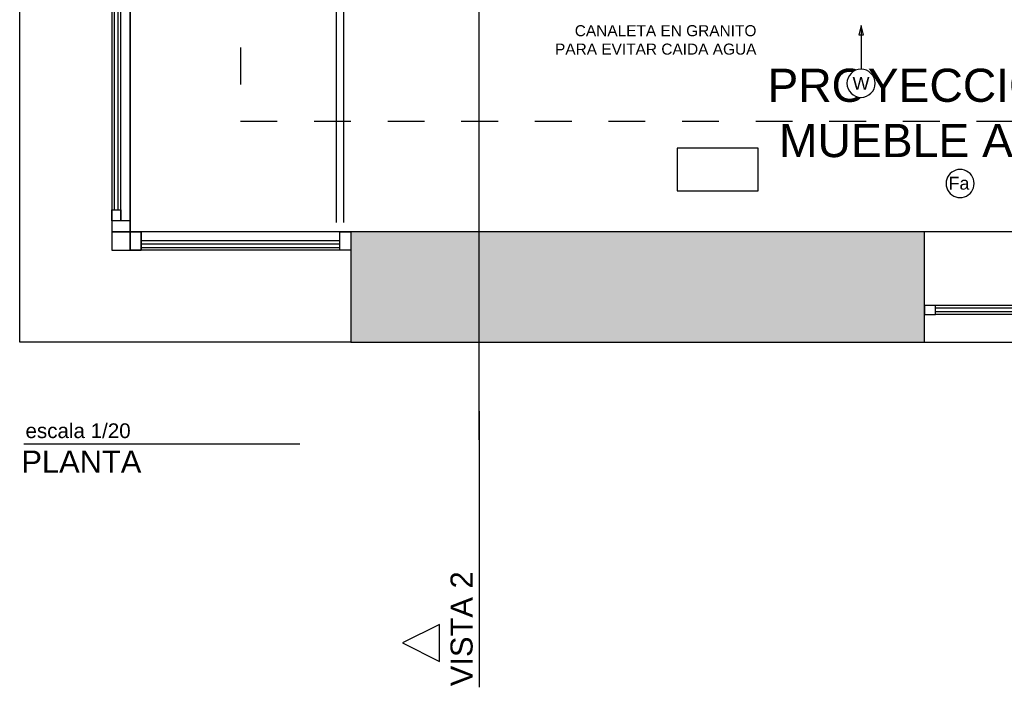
# Model space of a CAD drawing. Extents: x 1 to 126, y -14 to 17.
# Tile 112 of 132: x 90.1 to 92.78, y -3.33 to -1.52. Entities that reach past the tile are written whole.
import ezdxf
from ezdxf.enums import TextEntityAlignment as Align

# ---------------------------------------------------------------- set-up
doc = ezdxf.new("R2010")
doc.units = 0
doc.set_wipeout_variables(frame=1)
doc.linetypes.add('HIDDEN', pattern=[9.525, 6.35, -3.175])
doc.linetypes.add('HIDDEN2', pattern=[0.1875, 0.125, -0.0625])
for name, color, linetype in [('A HATCH MURO ALB', 252, 'Continuous'), ('A MURO', 1, 'Continuous'), ('A-ABER', 1, 'Continuous'), ('A-ALBA-1', 1, 'Continuous'), ('A-ANNO-SIMB @ 20', 2, 'Continuous'), ('A-ANNO-TEXT', 2, 'Continuous'), ('A-ANNO-TEXT @ 20', 2, 'Continuous'), ('A-ANOT-TTEC', 2, 'Continuous'), ('A-EQPM-MOVL', 8, 'Continuous'), ('TEXTOS', 2, 'Continuous'), ('TXT TERMINACIONES', 3, 'Continuous')]:
    doc.layers.add(name, color=color, linetype=linetype)
doc.layers.add('A-ALBA-4', color=2, linetype='Continuous', lineweight=25)
doc.styles.add('ARIAL', font='arial.ttf')
doc.styles.add('BIS-ANOT', font='swiss.ttf')
doc.styles.add('E5-100', font='micross.ttf')

# ---------------------------------------------------------------- blocks, each defined once
blk = doc.blocks.new('A04')
for p, q in [((0, -3.4, -10), (0, 0, -10)), ((0.05, 0, -10), (0.05, -3.4, -10)), ((0.025, -2.016, -10), (0.025, -0.03, -10)), ((0, -1.85, -10), (0, -3.4, -10)), ((0.025, -2.6907, -10), (0.025, -2.046, -10)), ((0.025, -3.37, -10), (0.025, -2.7075, -10)), ((-0.6, -3.4, -10), (0.05, -3.4, -10)), ((0, -3.4, -10), (0, -3.45, -10)), ((0, -3.45, -10), (0, -3.4, -10)), ((0.05, -3.4, -10), (0.05, -3.45, -10)), ((-0.6, -3.45, -10), (0, -3.45, -10)), ((-0.57, -3.425, -10), (-0.03, -3.425, -10))]:
    blk.add_line(p, q)
at = {"color": 8}
for p, q in [((0.0325, -0.692, -10), (0.0325, -0.06, -10)), ((0.0425, -0.692, -10), (0.0425, -0.06, -10)), ((0.0075, -1.354, -10), (0.0075, -0.722, -10)), ((0.0175, -1.354, -10), (0.0175, -0.722, -10)), ((0.0325, -2.016, -10), (0.0325, -1.384, -10)), ((0.0425, -2.016, -10), (0.0425, -1.384, -10)), ((0.0075, -2.678, -10), (0.0075, -2.046, -10)), ((0.0175, -2.678, -10), (0.0175, -2.046, -10)), ((0.0325, -3.34, -10), (0.0325, -2.708, -10)), ((0.0425, -3.34, -10), (0.0425, -2.708, -10)), ((-0.03, -3.4325, -10), (-0.57, -3.4325, -10)), ((-0.03, -3.4425, -10), (-0.57, -3.4425, -10))]:
    blk.add_line(p, q, dxfattribs=at)
at = {"elevation": -10}
blk.add_lwpolyline([(0, -3.4), (0, -3.4), (0, 0)], dxfattribs=at)
for points in [[(0.05, 0), (0.05, -0.03), (0, -0.03), (0, 0)], [(0.05, -0.03), (0.05, 0), (0, 0), (0, -0.03)], [(0.05, -0.03), (0.05, -0.06), (0.025, -0.06), (0.025, -0.03)], [(0.025, -0.692), (0.025, -0.722), (0, -0.722), (0, -0.692)], [(0.05, -0.692), (0.05, -0.722), (0.025, -0.722), (0.025, -0.692)], [(0.05, -0.722), (0.05, -0.692), (0.025, -0.692), (0.025, -0.722)], [(0.025, -1.384), (0.025, -1.354), (0, -1.354), (0, -1.384)], [(0.05, -1.384), (0.05, -1.354), (0.025, -1.354), (0.025, -1.384)], [(0.025, -2.016), (0.025, -2.046), (0, -2.046), (0, -2.016)], [(0.05, -2.046), (0.05, -2.016), (0.025, -2.016), (0.025, -2.046)], [(0.025, -2.708), (0.025, -2.678), (0, -2.678), (0, -2.708)], [(0.05, -2.708), (0.05, -2.678), (0.025, -2.678), (0.025, -2.708)], [(0.05, -3.37), (0.05, -3.34), (0.025, -3.34), (0.025, -3.37)], [(0.05, -3.37), (0.05, -3.4), (0, -3.4), (0, -3.37)], [(-0.6, -3.45), (-0.57, -3.45), (-0.57, -3.4), (-0.6, -3.4)], [(-0.03, -3.4), (0, -3.4), (0, -3.45), (-0.03, -3.45)], [(-0.03, -3.45), (0, -3.45), (0, -3.4), (-0.03, -3.4)], [(0, -3.4), (0.05, -3.4), (0.05, -3.45), (0, -3.45)]]:
    blk.add_lwpolyline(points, close=True, dxfattribs=at)
blk = doc.blocks.new('A18 p')
at = {"linetype": 'ByBlock'}
for p, q in [((0.03, 0.025), (1.27, 0.025)), ((0.03, 0), (1.27, 0))]:
    blk.add_line(p, q, dxfattribs=at)
at = {"color": 8, "linetype": 'ByBlock'}
for p, q in [((0.03, 0.0175), (1.27, 0.0175)), ((0.03, 0.0075), (1.27, 0.0075))]:
    blk.add_line(p, q, dxfattribs=at)
at = {"linetype": 'HIDDEN'}
for points in [[(0.03, 0), (0, 0), (0, 0.025), (0.03, 0.025)], [(1.3, 0), (1.27, 0), (1.27, 0.025), (1.3, 0.025)]]:
    blk.add_lwpolyline(points, close=True, dxfattribs=at)
blk = doc.blocks.new('A-ANNO-NOM-2')
blk.add_wipeout([(0, -0.00191), (0.0003, -0.00189), (0.00059, -0.00182), (0.00087, -0.0017), (0.00112, -0.00155), (0.00135, -0.00135), (0.00155, -0.00112), (0.0017, -0.00087), (0.00182, -0.00059), (0.00189, -0.0003), (0.00191, 0), (0.00189, 0.0003), (0.00182, 0.00059), (0.0017, 0.00087), (0.00155, 0.00112), (0.00135, 0.00135), (0.00112, 0.00155), (0.00087, 0.0017), (0.00059, 0.00182), (0.0003, 0.00189), (0, 0.00191), (-0.0003, 0.00189), (-0.00059, 0.00182), (-0.00087, 0.0017), (-0.00112, 0.00155), (-0.00135, 0.00135), (-0.00155, 0.00112), (-0.0017, 0.00087), (-0.00182, 0.00059), (-0.00189, 0.0003), (-0.00191, 0), (-0.00189, -0.0003), (-0.00182, -0.00059), (-0.0017, -0.00087), (-0.00155, -0.00112), (-0.00135, -0.00135), (-0.00112, -0.00155), (-0.00087, -0.0017), (-0.00059, -0.00182), (-0.0003, -0.00189)])
blk.add_lwpolyline([(0, -0.00191), (0.0003, -0.00189), (0.00059, -0.00182), (0.00087, -0.0017), (0.00112, -0.00155), (0.00135, -0.00135), (0.00155, -0.00112), (0.0017, -0.00087), (0.00182, -0.00059), (0.00189, -0.0003), (0.00191, 0), (0.00189, 0.0003), (0.00182, 0.00059), (0.0017, 0.00087), (0.00155, 0.00112), (0.00135, 0.00135), (0.00112, 0.00155), (0.00087, 0.0017), (0.00059, 0.00182), (0.0003, 0.00189), (0, 0.00191), (-0.0003, 0.00189), (-0.00059, 0.00182), (-0.00087, 0.0017), (-0.00112, 0.00155), (-0.00135, 0.00135), (-0.00155, 0.00112), (-0.0017, 0.00087), (-0.00182, 0.00059), (-0.00189, 0.0003), (-0.00191, 0), (-0.00189, -0.0003), (-0.00182, -0.00059), (-0.0017, -0.00087), (-0.00155, -0.00112), (-0.00135, -0.00135), (-0.00112, -0.00155), (-0.00087, -0.0017), (-0.00059, -0.00182), (-0.0003, -0.00189)], close=True)
at = {"color": 1, "linetype": 'Continuous', "style": 'E5-100'}
blk.add_attdef('LETRA', text='', height=0.00175, dxfattribs=at).set_placement((0, 0), align=Align.MIDDLE_CENTER)
blk = doc.blocks.new('A-ANNO-TIT')
blk.add_line((-0.0375, 0), (0, 0))
at = {"linetype": 'Continuous', "style": 'E5-100'}
blk.add_attdef('TITULO', text='', height=0.003, dxfattribs=at).set_placement((0, 0), align=Align.BOTTOM_RIGHT)
blk.add_attdef('ESCALA', text='', height=0.002, dxfattribs=at).set_placement((-0.00024, -0.00283), align=Align.RIGHT)
blk = doc.blocks.new('*U55')
blk.add_lwpolyline([(0, -0.00785), (-0.00031, -0.0066), (0.00031, -0.0066)], close=True)
blk.add_wipeout([(0, -0.00191), (0.0003, -0.00189), (0.00059, -0.00182), (0.00087, -0.0017), (0.00112, -0.00155), (0.00135, -0.00135), (0.00155, -0.00112), (0.0017, -0.00087), (0.00182, -0.00059), (0.00189, -0.0003), (0.00191, 0), (0.00189, 0.0003), (0.00182, 0.00059), (0.0017, 0.00087), (0.00155, 0.00112), (0.00135, 0.00135), (0.00112, 0.00155), (0.00087, 0.0017), (0.00059, 0.00182), (0.0003, 0.00189), (0, 0.00191), (-0.0003, 0.00189), (-0.00059, 0.00182), (-0.00087, 0.0017), (-0.00112, 0.00155), (-0.00135, 0.00135), (-0.00155, 0.00112), (-0.0017, 0.00087), (-0.00182, 0.00059), (-0.00189, 0.0003), (-0.00191, 0), (-0.00189, -0.0003), (-0.00182, -0.00059), (-0.0017, -0.00087), (-0.00155, -0.00112), (-0.00135, -0.00135), (-0.00112, -0.00155), (-0.00087, -0.0017), (-0.00059, -0.00182), (-0.0003, -0.00189)])
at = {"linetype": 'Continuous'}
blk.add_line((0, -0.00785), (0, -0.00191), dxfattribs=at)
blk.add_circle((0, 0), 0.00191)
at = {"color": 1, "linetype": 'Continuous', "style": 'E5-100'}
blk.add_attdef('LETRA', text='', height=0.00175, dxfattribs=at).set_placement((0, 0), align=Align.MIDDLE_CENTER)

msp = doc.modelspace()

# ---------------------------------------------------------------- hatches: boundary and pattern name
at = {"layer": 'A HATCH MURO ALB'}
h = msp.add_hatch(color=256, dxfattribs=at)
h.dxf.hatch_style = 1
h.paths.add_polyline_path([(91.0003, -2.391), (91.1003, -2.391), (92.5585, -2.391), (92.5585, -2.091), (91.0003, -2.0911), (91.0003, -2.1411)])

# ---------------------------------------------------------------- linework, layer by layer
at = {"layer": 'A MURO'}
msp.add_lwpolyline([(91.0003, -2.091), (91.0003, -2.391), (92.5585, -2.391), (92.5585, -2.091), (91.0003, -2.0911)], dxfattribs=at)
at = {"layer": 'A-ALBA-1', "linetype": 'HIDDEN2', "ltscale": 0.5}
for p, q in [((90.7003, 1.0089), (90.7003, -1.7911)), ((90.7003, -1.7911), (94.0358, -1.7911))]:
    msp.add_line(p, q, dxfattribs=at)
at = {"layer": 'A-ALBA-4'}
for p, q in [((93.8585, -2.091), (92.5585, -2.091)), ((92.5585, -2.391), (93.8585, -2.391))]:
    msp.add_line(p, q, dxfattribs=at)
msp.add_lwpolyline([(91.0003, -2.391), (90.1003, -2.391), (90.1003, 1.3089)], dxfattribs=at)
at = {"layer": 'A-ANNO-TEXT', "linetype": 'Continuous'}
msp.add_lwpolyline([(91.349, -2.6563), (91.349, -0.0357)], dxfattribs=at)
msp.add_lwpolyline([(91.2407, -3.2574), (91.2407, -3.1574), (91.1407, -3.2074)], close=True, dxfattribs=at)
at = {"layer": 'A-EQPM-MOVL', "linetype": 'Continuous'}
for p, q in [((90.9603, -1.0685), (90.9603, -2.0661)), ((90.9803, -1.2789), (90.9803, -2.0661))]:
    msp.add_line(p, q, dxfattribs=at)
at = {"layer": 'TXT TERMINACIONES', "ltscale": 0.3, "extrusion": (2.27775e-08, 7.35568e-14, 1), "elevation": 0}
msp.add_lwpolyline([(91.8868, -1.9795), (92.1065, -1.9795), (92.1065, -1.864), (91.8868, -1.864)], close=True, dxfattribs=at)

# ---------------------------------------------------------------- block references
at = {"layer": 'A-ABER', "xscale": -1, "rotation": 359.9999999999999}
for name, p in [('A04', (90.4003, 1.3089, 10)), ('A18 p', (93.8585, -2.3161))]:
    msp.add_blockref(name, p, dxfattribs=at)
at = {"layer": 'A-ANNO-SIMB @ 20', "linetype": 'Continuous'}
ref = msp.add_blockref('A-ANNO-NOM-2', (92.6556, -1.9601), dxfattribs=dict(at, xscale=20, yscale=20, zscale=20, rotation=179.9999999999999))
ref.add_attrib('LETRA', 'Fa', dxfattribs={"layer": '0', "color": 1, "linetype": 'Continuous', "height": 0.035, "style": 'BIS-ANOT'}).set_placement((92.6525, -1.9593), align=Align.MIDDLE_CENTER)
at = {"layer": 'A-ANNO-TEXT @ 20', "linetype": 'Continuous'}
ref = msp.add_blockref('A-ANNO-TIT', (91.349, -3.3277), dxfattribs=dict(at, xscale=-20, yscale=20, zscale=20, rotation=90.00000000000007))
ref.add_attrib('TITULO', 'VISTA 2', dxfattribs={"layer": '0', "linetype": 'Continuous', "height": 0.06, "rotation": 90, "style": 'E5-100'}).set_placement((91.349, -3.0128), align=Align.BOTTOM_RIGHT)
ref = msp.add_blockref('A-ANNO-TIT', (90.1115, -2.6679), dxfattribs=dict(at, xscale=20, yscale=20, zscale=20, rotation=179.9999999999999))
ref.add_attrib('TITULO', 'PLANTA', dxfattribs={"layer": '0', "linetype": 'Continuous', "height": 0.06, "style": 'E5-100'}).set_placement((90.4309, -2.7631), align=Align.BOTTOM_RIGHT)
ref.add_attrib('ESCALA', 'escala 1/20', dxfattribs={"layer": '0', "linetype": 'Continuous', "height": 0.04, "style": 'E5-100'}).set_placement((90.4018, -2.6512), align=Align.RIGHT)

# ---------------------------------------------------------------- texts
at = {"layer": 'A-ANOT-TTEC', "ltscale": 0.3, "insert": (92.6595, -1.769), "char_height": 0.09, "width": 1.493889, "attachment_point": 5, "style": 'BIS-ANOT'}
msp.add_mtext('PROYECCION DE MUEBLE AEREO', dxfattribs=at)
at = {"layer": 'TEXTOS', "insert": (92.1022, -1.5302), "char_height": 0.03, "attachment_point": 3, "style": 'ARIAL'}
msp.add_mtext_dynamic_manual_height_columns('\\A1;CANALETA EN GRANITO\\P PARA EVITAR CAIDA AGUA', width=0.912128, gutter_width=12.5, heights=[0], dxfattribs=at)

# ---------------------------------------------------------------- next in the draw order: block references
at = {"layer": 'A-ANNO-SIMB @ 20', "linetype": 'Continuous'}
ref = msp.add_blockref('*U55', (92.3865, -1.688), dxfattribs=dict(at, xscale=-20, yscale=20, zscale=20, rotation=180))
ref.add_attrib('LETRA', 'W', dxfattribs={"layer": '0', "color": 1, "linetype": 'Continuous', "height": 0.035, "style": 'E5-100'}).set_placement((92.3865, -1.688), align=Align.MIDDLE_CENTER)

doc.saveas('drawing.dxf')
